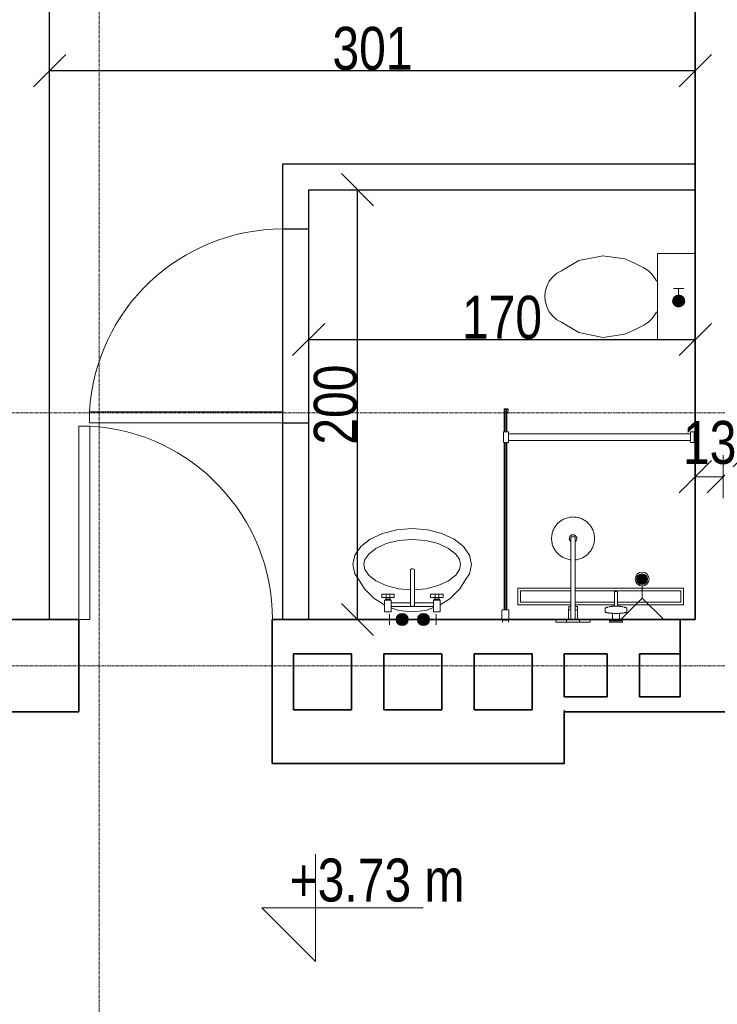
# Model space of a CAD drawing. Header units: millimetres. Extents: x -57350 to 14871, y -25411 to 16830.
# Tile 40 of 66: x -24779 to -21531, y -5145 to -563. Entities that reach past the tile are written whole.
import ezdxf
from ezdxf.lldxf.tags import DXFTag

# ---------------------------------------------------------------- set-up
doc = ezdxf.new("R2010")
doc.units = ezdxf.units.MM
doc.linetypes.add('Linia siatki', pattern=[22.225, 12.7, -3.175, 3.175, -3.175])
for name, color, linetype, lineweight in [('A-ANNO-DIMS', 7, 'Continuous', 5), ('A-ANNO-DIMS-100', 7, 'Continuous', 5), ('A-DETL-GENF', 7, 'Continuous', 5), ('A-DOOR', 7, 'Continuous', 5), ('A-WALL', 7, 'Continuous', 5), ('G-ANNO-DIMS', 7, 'Continuous', 5), ('IS_Odbiorniki', 7, 'SOLID', 18), ('P-SANR-FIXT', 7, 'Continuous', 5), ('S-GRID', 7, 'Continuous', 5)]:
    doc.layers.add(name, color=color, linetype=linetype, lineweight=lineweight)
doc.layers.add('Default', color=7, linetype='Continuous')
doc.layers.add('IS_Ciepła_woda', color=1, linetype='DASHDOT', lineweight=30, true_color=0xff0000)
doc.styles.add('Arial_2', font='arial.ttf', dxfattribs={"width": 0.8, "height": 200})
tags = doc.linetypes.add('DASHDOT', pattern=[20, 10, -5, 0, -5]).pattern_tags.tags
tags[10:11] = [DXFTag(74, 4), DXFTag(75, 0), DXFTag(340, '0'), DXFTag(46, 0.0), DXFTag(50, 0.0), DXFTag(44, 0.0), DXFTag(45, 0.0)]
tags[8:9] = [DXFTag(74, 4), DXFTag(75, 0), DXFTag(340, '0'), DXFTag(46, 0.0), DXFTag(50, 0.0), DXFTag(44, 0.0), DXFTag(45, 0.0)]
tags[6:7] = [DXFTag(74, 4), DXFTag(75, 0), DXFTag(340, '0'), DXFTag(46, 0.0), DXFTag(50, 0.0), DXFTag(44, 0.0), DXFTag(45, 0.0)]
tags[4:5] = [DXFTag(74, 4), DXFTag(75, 0), DXFTag(340, '0'), DXFTag(46, 0.0), DXFTag(50, 0.0), DXFTag(44, 0.0), DXFTag(45, 0.0)]
tags = doc.linetypes.add('SOLID', pattern=[10, 10, 0]).pattern_tags.tags
tags[6:7] = [DXFTag(74, 4), DXFTag(75, 0), DXFTag(340, '0'), DXFTag(46, 0.0), DXFTag(50, 0.0), DXFTag(44, 0.0), DXFTag(45, 0.0)]
tags[4:5] = [DXFTag(74, 4), DXFTag(75, 0), DXFTag(340, '0'), DXFTag(46, 0.0), DXFTag(50, 0.0), DXFTag(44, 0.0), DXFTag(45, 0.0)]
doc.dimstyles.new('REVIT_standard', dxfattribs={"dimscale": 304.8, "dimtxt": 204.05188, "dimasz": 0.492126, "dimexe": 0.328084, "dimexo": 0.0625, "dimgap": 0, "dimtad": 1, "dimdec": 0, "dimlfac": 0.1, "dimzin": 0, "dimdsep": 46, "dimtxsty": 'Arial_2', "dimblk1": 'OBLIQUE', "dimblk2": 'OBLIQUE', "dimsah": 1, "dimcen": 0.09, "dimazin": 0, "dimtfac": 1, "dimtdec": 4, "dimtix": 1, "dimtmove": 0, "dimatfit": 3, "dimfxl": 0.328084, "dimfxlon": 1, "dimtvp": 1, "dimtolj": 1, "dimtzin": 0, "dimarcsym": 2})

# ---------------------------------------------------------------- blocks, each defined once
blk = doc.blocks.new('DIMBLOCK103-RZUT PIĘTRA I')
at = {"layer": 'A-ANNO-DIMS-100', "color": 250, "true_color": 0x303030, "transparency": 16777216}
for p, q in [((-21633.4, -2689.7), (-21633.4, -2589.7)), ((-21503.4, -2689.7), (-21503.4, -2589.7)), ((-21633.4, -2689.7), (-21558.4, -2614.7)), ((-21503.4, -2689.7), (-21428.4, -2614.7)), ((-21633.4, -2689.7), (-21708.4, -2764.7)), ((-21633.4, -2689.7), (-21503.4, -2689.7)), ((-21633.4, -2689.7), (-21633.4, -2789.7)), ((-21503.4, -2689.7), (-21578.4, -2764.7)), ((-21503.4, -2689.7), (-21503.4, -2789.7))]:
    blk.add_line(p, q, dxfattribs=at)
at = {"layer": 'A-ANNO-DIMS-100', "color": 0, "transparency": 16777216, "insert": (-21690.8, -2430.1), "char_height": 200, "width": 293.835, "attachment_point": 1, "line_spacing_factor": 0.941778, "style": 'Arial_2'}
blk.add_mtext('13', dxfattribs=at)
blk = doc.blocks.new('_Oblique')
at = {"color": 0, "linetype": 'ByBlock', "lineweight": -2}
blk.add_line((-0.5, -0.5), (0.5, 0.5), dxfattribs=at)
blk = doc.blocks.new('Rzędne punktów - Znacznik rzędnej-348474-RZUT PIĘTRA I')
at = {"layer": 'G-ANNO-DIMS'}
for p, q in [((0, 0), (0, 5)), ((-2.5, 2.5), (0, 0)), ((-2.5, 2.5), (5, 2.5))]:
    blk.add_line(p, q, dxfattribs=at)
blk = doc.blocks.new('M_Jednoskrzydłowe płytowe - 90-1440047-RZUT PIĘTRA I')
at = {"layer": 'A-DOOR', "lineweight": 18}
for p, q in [((399, -215), (399, -1115.2)), ((450, -215), (399, -215)), ((450, -215), (450, -1115.2)), ((450, -1115.2), (399, -1115.2))]:
    blk.add_line(p, q, dxfattribs=at)
at = {"layer": 'A-DOOR'}
blk.add_arc((450, -215), 901.7, 180, 266.7576, dxfattribs=at)
blk = doc.blocks.new('Sanitary_Showers_Roca_T-500-Pack-Basic-Thermostatic - T-500 Pack Basic Thermostatic-822852-Rzut Parteru')
at = {"layer": 'A-DETL-GENF'}
for p, q in [((63, 0), (-4.7, 0)), ((-4.7, 0), (-4.7, -13)), ((85.3, 0), (63, 0)), ((155.3, 0), (85.3, 0)), ((-171.4, -45.4), (-172.8, -45.9)), ((-169.8, -44.9), (-171.4, -45.4)), ((-167.8, -44.5), (-169.8, -44.9)), ((-165.6, -44), (-167.8, -44.5)), ((-163.2, -43.6), (-165.6, -44)), ((-160.5, -43.2), (-163.2, -43.6)), ((-157.6, -42.8), (-160.5, -43.2)), ((-154.4, -42.5), (-157.6, -42.8)), ((-123.6, -0.1), (-154.7, -0.1)), ((-154.7, -0.1), (-154.7, -6.1)), ((-154.7, -6.1), (-140.7, -6.1)), ((-151.1, -42.2), (-154.4, -42.5)), ((-147.7, -41.9), (-151.1, -42.2)), ((-144.1, -41.7), (-147.7, -41.9)), ((-140.7, -41.5), (-144.1, -41.7)), ((-140.7, -6.1), (-140.7, -41.5)), ((-140.7, -6.1), (-108.7, -6.1)), ((-134.3, -41.3), (-140.7, -41.5)), ((-127.9, -41.2), (-134.3, -41.3)), ((-121.5, -41.2), (-127.9, -41.2)), ((-94.7, -0.1), (-123.6, -0.1)), ((-115.1, -41.3), (-121.5, -41.2)), ((-108.7, -41.5), (-115.1, -41.3)), ((-108.7, -41.5), (-108.7, -6.1)), ((-108.7, -6.1), (-94.7, -6.1)), ((-105.4, -41.7), (-108.7, -41.5)), ((-101.8, -41.9), (-105.4, -41.7)), ((-98.3, -42.2), (-101.8, -41.9)), ((-95, -42.5), (-98.3, -42.2)), ((-91.9, -42.8), (-95, -42.5)), ((-94.7, -6.1), (-94.7, -0.1)), ((-89, -43.2), (-91.9, -42.8)), ((-86.3, -43.6), (-89, -43.2)), ((-83.8, -44), (-86.3, -43.6)), ((-81.6, -44.4), (-83.8, -44)), ((-79.7, -44.9), (-81.6, -44.4)), ((-78, -45.4), (-79.7, -44.9)), ((-76.6, -45.9), (-78, -45.4)), ((-4.7, -13), (53.8, -13)), ((45.3, -0.1), (45.3, -12.1)), ((45.3, -12.1), (105.3, -12.1)), ((53.8, -13), (54, -29.1)), ((53.8, -13), (61.3, -13)), ((54, -29.1), (54, -31.8)), ((54, -31.8), (54.3, -52.5)), ((61.3, -12.1), (61.3, -14.6)), ((61.3, -14.6), (89.3, -14.6)), ((65, -14.6), (65, -73.3)), ((89.3, -12.1), (75.3, -12.1)), ((85.6, -73.3), (85.6, -14.6)), ((89.3, -14.6), (89.3, -12.1)), ((96.8, -13), (89.3, -13)), ((96.3, -52.5), (96.5, -31.8)), ((96.5, -29.1), (96.8, -13)), ((96.5, -31.8), (96.5, -29.1)), ((96.8, -13), (155.3, -13)), ((105.3, -12.1), (105.3, -0.1)), ((155.3, -13), (155.3, 0)), ((-174.7, -47), (-175.3, -48)), ((-175.3, -48), (-175.3, -65.1)), ((-175.3, -65.1), (-174.7, -66.2)), ((-173.9, -46.4), (-174.7, -47)), ((-174.7, -66.2), (-173.9, -66.7)), ((-172.8, -45.9), (-173.9, -46.4)), ((-173.9, -66.7), (-172.8, -67.2)), ((-172.8, -67.2), (-171.4, -67.7)), ((-171.4, -67.7), (-169.8, -68.2)), ((-169.8, -68.2), (-167.8, -68.7)), ((-167.8, -68.7), (-165.5, -69.1)), ((-165.5, -69.1), (-164, -69.6)), ((-164, -69.6), (-163.1, -69.8)), ((-163.1, -69.8), (-156.8, -71.3)), ((-156.8, -71.3), (-155.8, -71.5)), ((-155.8, -71.5), (-154.8, -71.7)), ((-154.8, -71.7), (-149.8, -72.7)), ((-149.8, -72.7), (-148.9, -72.8)), ((-148.9, -72.8), (-147.9, -73)), ((-147.9, -73), (-146.8, -73.1)), ((-146.8, -73.1), (-142.4, -73.8)), ((-142.4, -73.8), (-141.6, -73.9)), ((-141.6, -73.9), (-140.6, -74)), ((-140.6, -74), (-139.6, -74.1)), ((-139.6, -74.1), (-138.6, -74.2)), ((-138.6, -74.2), (-137.6, -74.3)), ((-137.6, -74.3), (-136.5, -74.3)), ((-136.5, -74.3), (-133.6, -74.6)), ((-133.6, -74.6), (-132.8, -74.6)), ((-132.8, -74.6), (-131.7, -74.7)), ((-131.7, -74.7), (-131.7, -80.5)), ((-131.7, -74.7), (-128.9, -74.8)), ((-131.7, -80.5), (-131.7, -86)), ((-131.7, -86), (-131.7, -88.8)), ((-131.7, -88.8), (-131.7, -91.8)), ((-128.9, -74.8), (-126.1, -74.9)), ((-126.1, -74.9), (-123.3, -74.9)), ((-123.3, -74.9), (-120.5, -74.8)), ((-120.5, -74.8), (-117.7, -74.7)), ((-117.7, -74.7), (-116.7, -74.6)), ((-117.7, -109.6), (-117.7, -74.7)), ((-116.7, -74.6), (-115.8, -74.6)), ((-115.8, -74.6), (-112.9, -74.3)), ((-112.9, -74.3), (-111.8, -74.3)), ((-111.8, -74.3), (-110.8, -74.2)), ((-110.8, -74.2), (-109.8, -74.1)), ((-109.8, -74.1), (-108.8, -74)), ((-108.8, -74), (-107.9, -73.9)), ((-107.9, -73.9), (-107, -73.7)), ((-107, -73.7), (-102.6, -73.1)), ((-102.6, -73.1), (-101.5, -73)), ((-101.5, -73), (-100.5, -72.8)), ((-100.5, -72.8), (-99.6, -72.7)), ((-99.6, -72.7), (-94.7, -71.7)), ((-94.7, -71.7), (-93.6, -71.5)), ((-93.6, -71.5), (-92.6, -71.3)), ((-92.6, -71.3), (-86.4, -69.8)), ((-86.4, -69.8), (-85.4, -69.5)), ((-85.4, -69.5), (-83.9, -69.1)), ((-83.9, -69.1), (-81.6, -68.6)), ((-81.6, -68.6), (-79.6, -68.2)), ((-79.6, -68.2), (-78, -67.7)), ((-78, -67.7), (-76.6, -67.2)), ((-75.5, -46.4), (-76.6, -45.9)), ((-76.6, -67.2), (-75.5, -66.7)), ((-74.8, -46.9), (-75.5, -46.4)), ((-75.5, -66.7), (-74.8, -66.1)), ((-74.1, -48), (-74.8, -46.9)), ((-74.8, -66.1), (-74.1, -65.1)), ((-74.1, -65.1), (-74.1, -48)), ((54.3, -52.5), (54.7, -73.3)), ((54.4, -57.9), (65, -57.9)), ((54.7, -73.3), (65, -73.3)), ((60.3, -57.9), (59.5, -57.9)), ((60.3, -73.2), (59.5, -73.3)), ((61.1, -57.8), (60.3, -57.9)), ((61.1, -73.1), (60.3, -73.2)), ((61.9, -57.6), (61.1, -57.8)), ((61.9, -73), (61.1, -73.1)), ((62.6, -57.4), (61.9, -57.6)), ((62.6, -72.8), (61.9, -73)), ((63.4, -57.2), (62.6, -57.4)), ((63.4, -72.6), (62.6, -72.8)), ((64.2, -57), (63.4, -57.2)), ((64.2, -72.3), (63.4, -72.6)), ((65, -56.7), (64.2, -57)), ((65, -72.1), (64.2, -72.3)), ((65, -73.3), (64.8, -290.3)), ((86.4, -56.9), (85.6, -56.7)), ((85.6, -57.9), (96.2, -57.9)), ((86.4, -72.3), (85.6, -72)), ((85.6, -290.3), (85.6, -73.3)), ((85.6, -73.3), (95.8, -73.3)), ((87.2, -57.2), (86.4, -56.9)), ((87.2, -72.5), (86.4, -72.3)), ((88, -57.4), (87.2, -57.2)), ((88, -72.7), (87.2, -72.5)), ((88.8, -57.6), (88, -57.4)), ((88.8, -72.9), (88, -72.7)), ((89.6, -57.8), (88.8, -57.6)), ((89.6, -73.1), (88.8, -72.9)), ((90.4, -57.9), (89.6, -57.8)), ((90.4, -73.2), (89.6, -73.1)), ((91.3, -57.9), (90.4, -57.9)), ((91.3, -73.3), (90.4, -73.2)), ((95.8, -73.3), (96.3, -52.5)), ((-131.7, -91.8), (-131.7, -96.5)), ((-131.7, -96.5), (-131.7, -101.5)), ((-131.7, -101.5), (-131.7, -116.3)), ((-131.7, -116.3), (-131.7, -138.6)), ((-117.7, -121.5), (-117.7, -109.6)), ((-117.7, -130.3), (-117.7, -121.5)), ((-117.7, -136.7), (-117.7, -130.3)), ((-117.7, -138.6), (-117.7, -136.7)), ((-131.7, -138.6), (-131.5, -139.9)), ((-131.5, -139.9), (-131.1, -141.1)), ((-131.1, -141.1), (-130.4, -142.3)), ((-130.4, -142.3), (-129.5, -143.4)), ((-129.5, -143.4), (-127.2, -144.9)), ((-127.2, -144.9), (-126, -145.3)), ((-126, -145.3), (-124.7, -145.5)), ((-124.7, -145.5), (-123.4, -145.3)), ((-123.4, -145.3), (-122.1, -144.9)), ((-122.1, -144.9), (-119.9, -143.3)), ((-119.9, -143.3), (-119, -142.3)), ((-119, -142.3), (-118.3, -141.1)), ((-118.3, -141.1), (-117.8, -139.9)), ((-117.8, -139.9), (-117.7, -138.6)), ((3.1, -320.6), (0, -324)), ((6.4, -317.2), (3.1, -320.6)), ((10, -314.1), (6.4, -317.2)), ((13.7, -311), (10, -314.1)), ((17.6, -308.1), (13.7, -311)), ((21.7, -305.3), (17.6, -308.1)), ((26, -302.8), (21.7, -305.3)), ((30.4, -300.4), (26, -302.8)), ((35, -298.2), (30.4, -300.4)), ((39.7, -296.3), (35, -298.2)), ((44.6, -294.6), (39.7, -296.3)), ((49.5, -293.1), (44.6, -294.6)), ((54.6, -291.9), (49.5, -293.1)), ((59.6, -291), (54.6, -291.9)), ((64.8, -290.3), (59.6, -291)), ((65, -290.3), (65, -385.5)), ((90.3, -290.9), (85.6, -290.3)), ((85.6, -385.5), (85.6, -290.3)), ((95.3, -291.8), (90.3, -290.9)), ((100.2, -292.9), (95.3, -291.8)), ((104.9, -294.3), (100.2, -292.9)), ((109.5, -295.8), (104.9, -294.3)), ((114, -297.6), (109.5, -295.8)), ((118.4, -299.5), (114, -297.6)), ((122.5, -301.6), (118.4, -299.5)), ((126.6, -303.9), (122.5, -301.6)), ((130.4, -306.3), (126.6, -303.9)), ((134.1, -308.9), (130.4, -306.3)), ((137.6, -311.6), (134.1, -308.9)), ((141.1, -314.5), (137.6, -311.6)), ((144.5, -317.6), (141.1, -314.5)), ((147.8, -320.9), (144.5, -317.6)), ((-21.6, -364.9), (-22.7, -369.8)), ((-20.2, -360.1), (-21.6, -364.9)), ((-18.7, -355.5), (-20.2, -360.1)), ((-16.9, -351), (-18.7, -355.5)), ((-15, -346.7), (-16.9, -351)), ((-12.8, -342.5), (-15, -346.7)), ((-10.6, -338.5), (-12.8, -342.5)), ((-8.2, -334.6), (-10.6, -338.5)), ((-5.6, -331), (-8.2, -334.6)), ((-2.9, -327.4), (-5.6, -331)), ((0, -324), (-2.9, -327.4)), ((151, -324.4), (147.8, -320.9)), ((154.1, -328.2), (151, -324.4)), ((157, -332.1), (154.1, -328.2)), ((159.7, -336.2), (157, -332.1)), ((162.3, -340.5), (159.7, -336.2)), ((164.7, -344.9), (162.3, -340.5)), ((166.8, -349.5), (164.7, -344.9)), ((168.8, -354.2), (166.8, -349.5)), ((170.5, -359.1), (168.8, -354.2)), ((171.9, -364), (170.5, -359.1)), ((173.1, -369), (171.9, -364)), ((-24.6, -384.8), (-24.7, -390)), ((-24.7, -390), (-24.6, -395.1)), ((-24.2, -379.7), (-24.6, -384.8)), ((-24.6, -395.1), (-24.2, -400.3)), ((-23.6, -374.7), (-24.2, -379.7)), ((-24.2, -400.3), (-23.5, -405.4)), ((-22.7, -369.8), (-23.6, -374.7)), ((-23.5, -405.4), (-22.5, -410.5)), ((-22.5, -410.5), (-21.3, -415.5)), ((58.2, -386.3), (57.8, -388.8)), ((57.8, -388.8), (57.9, -391.4)), ((57.9, -391.4), (58.3, -393.9)), ((58.9, -383.8), (58.2, -386.3)), ((58.3, -393.9), (59.1, -396.4)), ((59.9, -381.4), (58.9, -383.8)), ((59.1, -396.4), (60.3, -398.7)), ((61.3, -379.3), (59.9, -381.4)), ((60.3, -398.7), (61.7, -400.8)), ((63, -377.3), (61.3, -379.3)), ((61.7, -400.8), (63.5, -402.7)), ((65, -375.6), (63, -377.3)), ((63.5, -402.7), (65.5, -404.3)), ((65, -385.5), (65.3, -392.3)), ((65.3, -392.3), (69, -397.9)), ((65.5, -404.3), (67.8, -405.6)), ((67.8, -405.6), (70.2, -406.5)), ((69, -397.9), (75.3, -400.1)), ((70.2, -406.5), (72.7, -407.1)), ((72.7, -407.1), (75.3, -407.3)), ((75.3, -400.1), (81.6, -397.9)), ((75.3, -407.3), (77.9, -407.1)), ((77.9, -407.1), (80.4, -406.5)), ((80.4, -406.5), (82.8, -405.6)), ((81.6, -397.9), (85.3, -392.3)), ((82.8, -405.6), (85, -404.3)), ((85, -404.3), (87.1, -402.7)), ((85.3, -392.3), (85.6, -385.5)), ((87.6, -377.3), (85.6, -375.6)), ((87.1, -402.7), (88.8, -400.8)), ((89.3, -379.3), (87.6, -377.3)), ((88.8, -400.8), (90.3, -398.7)), ((90.7, -381.4), (89.3, -379.3)), ((90.3, -398.7), (91.5, -396.4)), ((91.7, -383.8), (90.7, -381.4)), ((91.5, -396.4), (92.3, -393.9)), ((92.4, -386.3), (91.7, -383.8)), ((92.3, -393.9), (92.7, -391.4)), ((92.8, -388.8), (92.4, -386.3)), ((92.7, -391.4), (92.8, -388.8)), ((172.1, -414.6), (173.3, -409.8)), ((174.1, -374.1), (173.1, -369)), ((173.3, -409.8), (174.2, -404.8)), ((174.7, -379.3), (174.1, -374.1)), ((174.2, -404.8), (174.8, -399.8)), ((175.1, -384.4), (174.7, -379.3)), ((174.8, -399.8), (175.2, -394.7)), ((175.3, -389.6), (175.1, -384.4)), ((175.2, -394.7), (175.3, -389.6)), ((-21.3, -415.5), (-19.9, -420.5)), ((-19.9, -420.5), (-18.2, -425.3)), ((-18.2, -425.3), (-16.2, -430)), ((-16.2, -430), (-14.1, -434.6)), ((-14.1, -434.6), (-11.7, -439.1)), ((-11.7, -439.1), (-9.1, -443.3)), ((-9.1, -443.3), (-6.4, -447.5)), ((-6.4, -447.5), (-3.5, -451.4)), ((-3.5, -451.4), (-0.4, -455.1)), ((-0.4, -455.1), (2.8, -458.6)), ((147.5, -459), (150.6, -455.6)), ((150.6, -455.6), (153.5, -452.1)), ((153.5, -452.1), (156.2, -448.5)), ((156.2, -448.5), (158.7, -444.9)), ((158.7, -444.9), (161.1, -441)), ((161.1, -441), (163.4, -437)), ((163.4, -437), (165.5, -432.8)), ((165.5, -432.8), (167.5, -428.5)), ((167.5, -428.5), (169.2, -424)), ((169.2, -424), (170.8, -419.4)), ((170.8, -419.4), (172.1, -414.6)), ((2.8, -458.6), (6.1, -461.9)), ((6.1, -461.9), (9.5, -465.1)), ((9.5, -465.1), (13, -468)), ((13, -468), (16.5, -470.7)), ((16.5, -470.7), (20.2, -473.2)), ((20.2, -473.2), (24, -475.6)), ((24, -475.6), (28, -477.9)), ((28, -477.9), (32.2, -480)), ((32.2, -480), (36.6, -482)), ((36.6, -482), (41, -483.7)), ((41, -483.7), (45.7, -485.3)), ((45.7, -485.3), (50.4, -486.6)), ((50.4, -486.6), (55.3, -487.7)), ((55.3, -487.7), (60.2, -488.6)), ((60.2, -488.6), (65.3, -489.3)), ((65.3, -489.3), (70.4, -489.6)), ((70.4, -489.6), (75.5, -489.8)), ((75.5, -489.8), (80.6, -489.6)), ((80.6, -489.6), (85.8, -489.2)), ((85.8, -489.2), (90.9, -488.5)), ((90.9, -488.5), (96, -487.6)), ((96, -487.6), (101.1, -486.4)), ((101.1, -486.4), (106, -484.9)), ((106, -484.9), (110.8, -483.2)), ((110.8, -483.2), (115.6, -481.3)), ((115.6, -481.3), (120.2, -479.1)), ((120.2, -479.1), (124.6, -476.8)), ((124.6, -476.8), (128.9, -474.2)), ((128.9, -474.2), (133, -471.4)), ((133, -471.4), (136.9, -468.5)), ((136.9, -468.5), (140.6, -465.5)), ((140.6, -465.5), (144.1, -462.3)), ((144.1, -462.3), (147.5, -459))]:
    blk.add_line(p, q, dxfattribs=at)
blk = doc.blocks.new('Plumbing_Drainage_Roca_IN-WALL-950-IN-DRAIN-CHANNEL-Installatio - IN-WALL 950 IN-DRAIN CHANNEL - Installation drainage kit-V29-Rzut Parteru')
at = {"layer": 'A-DETL-GENF'}
for p, q in [((-385.7, 39.3), (-385.7, -38.1)), ((-78, 39.3), (-385.7, 39.3)), ((-78, 39.3), (-385.7, 39.3)), ((-385.7, 39.3), (-385.7, -38.1)), ((-78, 27.3), (-373.4, 27.3)), ((-373.4, 27.3), (-373.4, -26)), ((118.7, 39.3), (-63.9, 39.3)), ((118.7, 39.3), (-63.9, 39.3)), ((118.7, 27.3), (-63.9, 27.3)), ((385.8, 39.3), (139.3, 39.3)), ((385.8, 39.3), (139.3, 39.3)), ((373.6, 27.3), (139.3, 27.3)), ((373.6, -26), (373.6, 27.3)), ((385.8, -38.1), (385.8, 39.3)), ((385.8, -38.1), (385.8, 39.3)), ((-385.7, -38.1), (118.6, -38.1)), ((-385.7, -38.1), (118.6, -38.1)), ((-373.4, -26), (118.7, -26)), ((139.3, -26), (373.6, -26)), ((139.3, -38.1), (385.8, -38.1)), ((139.3, -38.1), (385.8, -38.1))]:
    blk.add_line(p, q, dxfattribs=at)
blk = doc.blocks.new('Sanitary_Shower-screens_Shower-wall-Square_100_GB51SRWL10 _1_ - 1000 mm_ Chromed Profiles-830542-Rzut Parteru')
at = {"layer": 'P-SANR-FIXT', "color": 13, "true_color": 0xcb6b69}
for p, q in [((11, 898), (1, 898)), ((11, 899), (11, 898)), ((11, 898), (11, 870)), ((56.5, 900), (12, 900)), ((58, 869.5), (58, 898.5)), ((837, 890.5), (58, 890.5)), ((58, 890.5), (58, 877.5)), ((837, 887), (58, 887)), ((58, 887), (58, 881)), ((58, 881), (837, 881)), ((58, 877.5), (837, 877.5)), ((887, 893), (837, 893)), ((837, 893), (837, 870)), ((887, 870), (887, 893)), ((993.5, 890.5), (887, 890.5)), ((991.5, 887), (887, 887)), ((887, 881), (991.5, 881)), ((887, 877.5), (981.3, 877.5)), ((977.8, 872.6), (991.1, 871.2)), ((981.1, 876.9), (978.3, 877.2)), ((980, 888.6), (979.9, 887.1)), ((979.9, 887.1), (991.8, 888.3)), ((991.8, 879.7), (979.9, 880.9)), ((979.9, 880.9), (979.9, 879.8)), ((979.9, 879.8), (981.8, 879.6)), ((991.4, 889.5), (980, 888.6)), ((981.8, 879.6), (981.1, 876.9)), ((988.9, 876), (989.6, 878.9)), ((991.5, 875.7), (988.9, 876)), ((989.3, 877.5), (993.5, 877.5)), ((989.6, 878.9), (991.3, 878.6)), ((991.5, 881), (991.5, 887)), ((991.8, 888.3), (991.8, 879.7)), ((993, 880.1), (993, 888)), ((993.5, 877.5), (993.5, 890.5)), ((1, 870), (11, 870)), ((11, 870), (11, 869)), ((12, 868), (56.5, 868)), ((837, 870), (887, 870)), ((846.5, 870), (846.5, 23)), ((877.5, 23), (877.5, 870)), ((846.5, 23), (837, 23)), ((837, 23), (837, 0)), ((837, 0), (887, 0)), ((838, 6), (888, 6)), ((846.5, 23), (877.5, 23)), ((887, 23), (877.5, 23)), ((887, 0), (887, 23))]:
    blk.add_line(p, q, dxfattribs=at)
for centre, radius, start, end in [((12, 899), 1, 90, 180), ((56.5, 898.5), 1.5, 0, 90), ((978, 874.9), 2.29, 83.0727, 263.758), ((991.3, 873.5), 2.28, 263.758, 84.1208), ((991.5, 880.1), 1.52, 261.8239, 359.9691), ((991.5, 888), 1.51, 2.4505, 94.355), ((12, 869), 1, 180, 270), ((56.5, 869.5), 1.5, 270, 360)]:
    blk.add_arc(centre, radius, start, end, dxfattribs=at)
blk = doc.blocks.new('A$C4DF32C06')
at = {"layer": 'IS_Odbiorniki', "ltscale": 10}
h = blk.add_hatch(color=256, dxfattribs=at)
h.dxf.hatch_style = 1
edge = h.paths.add_edge_path()
edge.add_arc((28.2, 28.2), 28.2, 0, 360)
for points in [[(56.5, 28.2), (86.6, 28.2), (86.6, 52.7)], [(56.5, 28.2), (86.6, 28.2), (86.6, 3.8)]]:
    blk.add_lwpolyline(points, dxfattribs=at)
blk.add_circle((28.2, 28.2), 28.2, dxfattribs=at)
blk = doc.blocks.new('M_Jednoskrzydłowe płytowe - 90-1500678-RZUT PIĘTRA I')
at = {"layer": 'A-DOOR', "lineweight": 18}
for p, q in [((399, 150), (399, 1050.2)), ((450, 1050.2), (399, 1050.2)), ((450, 150), (450, 1050.2)), ((450, 150), (399, 150))]:
    blk.add_line(p, q, dxfattribs=at)
at = {"layer": 'A-DOOR'}
blk.add_arc((450, 150), 901.7, 93.2424, 180, dxfattribs=at)
blk = doc.blocks.new('*D421')
at = {"layer": 'A-ANNO-DIMS', "color": 0, "lineweight": -2, "transparency": 16777216}
for p, q in [((-23433.4, -3335.4), (-23433.4, -1951.3)), ((-21633.4, -3335.4), (-21633.4, -1951.3)), ((-23433.4, -2051.3), (-21633.4, -2051.3))]:
    blk.add_line(p, q, dxfattribs=at)
at = {"layer": 'Defpoints', "color": 0, "transparency": 16777216}
for p in [(-21633.4, -2051.3), (-23433.4, -3354.4), (-21633.4, -3354.4)]:
    blk.add_point(p, dxfattribs=at)
at = {"layer": 'A-ANNO-DIMS', "color": 0, "lineweight": -2, "transparency": 16777216, "xscale": 150, "yscale": 150, "zscale": 150, "rotation": 180}
blk.add_blockref('_Oblique', (-23433.4, -2051.3), dxfattribs=at)
at = {"layer": 'A-ANNO-DIMS', "color": 0, "lineweight": -2, "transparency": 16777216, "xscale": 150, "yscale": 150, "zscale": 150}
blk.add_blockref('_Oblique', (-21633.4, -2051.3), dxfattribs=at)
at = {"layer": 'A-ANNO-DIMS', "color": 0, "transparency": 16777216, "insert": (-22533.4, -1949.2), "char_height": 200, "attachment_point": 5, "style": 'Arial_2'}
blk.add_mtext('\\A1;170', dxfattribs=at)
blk = doc.blocks.new('*D422')
at = {"layer": 'A-ANNO-DIMS', "color": 0, "lineweight": -2, "transparency": 16777216}
for p, q in [((-23414.4, -1354.4), (-23106.2, -1354.4)), ((-23206.2, -3354.4), (-23206.2, -1354.4)), ((-23414.4, -3354.4), (-23106.2, -3354.4))]:
    blk.add_line(p, q, dxfattribs=at)
at = {"layer": 'Defpoints', "color": 0, "transparency": 16777216}
for p in [(-23433.4, -1354.4), (-23206.2, -1354.4), (-23433.4, -3354.4)]:
    blk.add_point(p, dxfattribs=at)
at = {"layer": 'A-ANNO-DIMS', "color": 0, "lineweight": -2, "transparency": 16777216, "xscale": 150, "yscale": 150, "zscale": 150}
for p, rotation in [((-23206.2, -1354.4), 90), ((-23206.2, -3354.4), 270)]:
    blk.add_blockref('_Oblique', p, dxfattribs=dict(at, rotation=rotation))
at = {"layer": 'A-ANNO-DIMS', "color": 0, "transparency": 16777216, "insert": (-23308.3, -2354.4), "char_height": 200, "attachment_point": 5, "rotation": 90, "style": 'Arial_2'}
blk.add_mtext('\\A1;200', dxfattribs=at)
blk = doc.blocks.new('*D423')
at = {"layer": 'A-ANNO-DIMS', "color": 0, "lineweight": -2, "transparency": 16777216}
for p, q in [((-24639.4, -3335.4), (-24639.4, -699.8)), ((-21633.4, -3335.4), (-21633.4, -699.8)), ((-24639.4, -799.8), (-21633.4, -799.8))]:
    blk.add_line(p, q, dxfattribs=at)
at = {"layer": 'Defpoints', "color": 0, "transparency": 16777216}
for p in [(-21633.4, -799.8), (-24639.4, -3354.4), (-21633.4, -3354.4)]:
    blk.add_point(p, dxfattribs=at)
at = {"layer": 'A-ANNO-DIMS', "color": 0, "lineweight": -2, "transparency": 16777216, "xscale": 150, "yscale": 150, "zscale": 150, "rotation": 180}
blk.add_blockref('_Oblique', (-24639.4, -799.8), dxfattribs=at)
at = {"layer": 'A-ANNO-DIMS', "color": 0, "lineweight": -2, "transparency": 16777216, "xscale": 150, "yscale": 150, "zscale": 150}
blk.add_blockref('_Oblique', (-21633.4, -799.8), dxfattribs=at)
at = {"layer": 'A-ANNO-DIMS', "color": 0, "transparency": 16777216, "insert": (-23136.4, -697.6), "char_height": 200, "attachment_point": 5, "style": 'Arial_2'}
blk.add_mtext('\\A1;301', dxfattribs=at)

msp = doc.modelspace()

# ---------------------------------------------------------------- hatches: boundary and pattern name
at = {"true_color": 0xed1f24}
h = msp.add_hatch(color=240, dxfattribs=at)
h.dxf.hatch_style = 1
edge = h.paths.add_edge_path()
edge.add_arc((-21711.08313, -1872.1335), 24.46739, 0, 360)
h = msp.add_hatch(color=240, dxfattribs=at)
h.dxf.hatch_style = 1
edge = h.paths.add_edge_path()
edge.add_arc((-21881.72477, -3166.8477), 24.46739, 0, 360)
h = msp.add_hatch(color=240, dxfattribs=at)
h.dxf.hatch_style = 1
edge = h.paths.add_edge_path()
edge.add_arc((-22998.15331, -3355.1091), 24.46739, 0, 360)
h = msp.add_hatch(color=240, dxfattribs=at)
h.dxf.hatch_style = 1
edge = h.paths.add_edge_path()
edge.add_arc((-22898.49594, -3355.67976), 24.46739, 0, 360)

# ---------------------------------------------------------------- linework, layer by layer
for p, q in [((-24639.41602, -3354.40745), (-24639.41602, 2095.59255)), ((-23553.41602, -1234.40745), (-21633.41602, -1234.40745)), ((-23553.41602, -3354.40745), (-23553.41602, -1234.40745)), ((-23433.41602, -3354.40745), (-23433.41602, -1354.40745)), ((-23433.41602, -1354.40745), (-21633.41602, -1354.40745)), ((-23553.46563, -1536.70978), (-23433.41602, -1536.70978)), ((-23553.46563, -2438.40123), (-23433.41602, -2438.40123)), ((-26632.59208, -3354.40745), (-24632.59209, -3354.36085)), ((-21633.41602, -3354.40745), (-23433.41602, -3354.40745))]:
    msp.add_line(p, q)
at = {"color": 240, "true_color": 0xed1f24}
for centre in [(-21711.08313, -1872.1335), (-21881.72477, -3166.8477), (-22998.15331, -3355.1091), (-22898.49594, -3355.67976)]:
    msp.add_circle(centre, 24.46739, dxfattribs=at)
at = {"layer": 'A-WALL', "lineweight": 35}
for p, q in [((-21633.41602, 2095.59255), (-21633.41602, -3354.40745)), ((-24753.41602, -3354.40745), (-26413.41602, -3354.40745)), ((-24503.46563, -3354.40745), (-24753.41602, -3354.40745)), ((-24503.41602, -3784.40745), (-24503.41602, -3354.45706)), ((-21633.41602, -3354.40745), (-23603.41602, -3354.40745)), ((-23603.41602, -3354.40745), (-23603.41602, -3784.40745)), ((-21703.41602, -3354.40745), (-21703.41602, -3714.40745)), ((-23503.41602, -3514.40745), (-23233.41602, -3514.40745)), ((-23503.41602, -3774.40745), (-23503.41602, -3514.40745)), ((-23233.41602, -3514.40745), (-23233.41602, -3774.40745)), ((-23083.41602, -3514.40745), (-22813.41602, -3514.40745)), ((-23083.41602, -3774.40745), (-23083.41602, -3514.40745)), ((-22813.41602, -3514.40745), (-22813.41602, -3774.40745)), ((-22663.41602, -3514.40745), (-22393.41602, -3514.40745)), ((-22663.41602, -3774.40745), (-22663.41602, -3514.40745)), ((-22393.41602, -3514.40745), (-22393.41602, -3774.40745)), ((-22243.41602, -3514.40745), (-22043.41602, -3514.40745)), ((-22243.41602, -3714.40745), (-22243.41602, -3514.40745)), ((-22043.41602, -3514.40745), (-22043.41602, -3714.40745)), ((-21893.41602, -3514.40745), (-21703.41602, -3514.40745)), ((-21893.41602, -3714.40745), (-21893.41602, -3514.40745)), ((-22043.41602, -3714.40745), (-22243.41602, -3714.40745)), ((-21703.41602, -3714.40745), (-21893.41602, -3714.40745)), ((-26413.41602, -3784.40745), (-24503.41602, -3784.40745)), ((-23603.41602, -3784.40745), (-23603.41602, -4024.40745)), ((-23233.41602, -3774.40745), (-23503.41602, -3774.40745)), ((-22813.41602, -3774.40745), (-23083.41602, -3774.40745)), ((-22393.41602, -3774.40745), (-22663.41602, -3774.40745)), ((-22243.41602, -4024.40745), (-22243.41602, -3784.40745)), ((-22243.41602, -3784.40745), (-20698.41602, -3784.40745)), ((-23603.41602, -4024.40745), (-22243.41602, -4024.40745))]:
    msp.add_line(p, q, dxfattribs=at)
at = {"layer": 'A-WALL'}
msp.add_line((-22243.41602, -3784.40745), (-22243.41602, -3774.40745), dxfattribs=at)
at = {"layer": 'Default', "color": 7, "lineweight": 15, "ltscale": 35, "transparency": 33554687}
for p, q in [((-22255.78792, -1731.28406), (-22175.04866, -1684.28451)), ((-22175.04866, -1684.28451), (-22064.45778, -1661.28494)), ((-22064.45778, -1661.28494), (-21960.92413, -1676.28451)), ((-21917.02589, -1696.2828), (-21960.92413, -1676.28451)), ((-21633.41602, -1651.2841), (-21809.42103, -1651.2841)), ((-21809.42103, -1651.2841), (-21809.42103, -1778.28192)), ((-22255.78792, -1731.28406), (-22277.76332, -1743.04836)), ((-21873.14461, -1717.28491), (-21917.02589, -1696.2828)), ((-21851.96785, -1731.28406), (-21873.14461, -1717.28491)), ((-21833.51258, -1749.2849), (-21851.96785, -1731.28406)), ((-22313.19866, -1780.44046), (-22325.16474, -1804.48962)), ((-22297.18001, -1759.66895), (-22313.19866, -1780.44046)), ((-22277.76332, -1743.04836), (-22297.18001, -1759.66895)), ((-21814.48758, -1778.28192), (-21833.51258, -1749.2849)), ((-21809.42103, -1778.28192), (-21814.48758, -1778.28192)), ((-21809.42103, -1778.28192), (-21809.42103, -1924.28439)), ((-22332.54413, -1830.81093), (-22334.39237, -1851.284)), ((-22325.16474, -1804.48962), (-22332.54413, -1830.81093)), ((-22334.39237, -1851.284), (-22335.03332, -1851.284)), ((-22332.54413, -1871.76047), (-22334.39237, -1851.284)), ((-22325.16474, -1898.07669), (-22332.54413, -1871.76047)), ((-22313.19866, -1922.12755), (-22325.16474, -1898.07669)), ((-22297.18001, -1942.89905), (-22313.19866, -1922.12755)), ((-21814.48758, -1924.28439), (-21833.51258, -1953.28311)), ((-21809.42103, -1924.28439), (-21814.48758, -1924.28439)), ((-21809.42103, -1924.28439), (-21809.42103, -2051.28391)), ((-22297.18001, -1942.89905), (-22277.76332, -1959.51964)), ((-22277.76332, -1959.51964), (-22255.78792, -1971.28395)), ((-21833.51258, -1953.28311), (-21851.96785, -1971.28395)), ((-22255.78792, -1971.28395), (-22175.04866, -2018.2835)), ((-21917.02589, -2006.2852), (-21960.92413, -2026.28349)), ((-21873.14461, -1985.28309), (-21917.02589, -2006.2852)), ((-21851.96785, -1971.28395), (-21873.14461, -1985.28309)), ((-22175.04866, -2018.2835), (-22064.45778, -2041.28306)), ((-21960.92413, -2026.28349), (-22064.45778, -2041.28306)), ((-21809.42103, -2051.28391), (-21633.41602, -2051.28391)), ((-23022.92566, -2937.05462), (-22951.39369, -2931.33016)), ((-22951.39369, -2931.33016), (-22879.86172, -2937.05462)), ((-23146.81878, -2980.42043), (-23089.58099, -2953.78543)), ((-23089.58099, -2953.78543), (-23022.92566, -2937.05462)), ((-22879.86172, -2937.05462), (-22813.20639, -2953.78543)), ((-22813.20639, -2953.78543), (-22755.96521, -2980.42043)), ((-23218.35075, -3055.55901), (-23190.74245, -3015.1453)), ((-23190.74245, -3015.1453), (-23146.81878, -2980.42043)), ((-23153.75392, -3049.63786), (-23120.41438, -3023.28773)), ((-23120.41438, -3023.28773), (-23072.79084, -3001.13428)), ((-23072.79084, -3001.13428), (-23014.78662, -2986.55523)), ((-23014.78662, -2986.55523), (-22951.39369, -2981.50563)), ((-22951.39369, -2981.50563), (-22887.99737, -2986.55523)), ((-22887.99737, -2986.55523), (-22829.99316, -3001.13428)), ((-22829.99316, -3001.13428), (-22782.373, -3023.28773)), ((-22782.373, -3023.28773), (-22749.03347, -3049.63786)), ((-22755.96521, -2980.42043), (-22712.04493, -3015.1453)), ((-22712.04493, -3015.1453), (-22684.43663, -3055.55901)), ((-23227.76829, -3098.94178), (-23218.35075, -3055.55901)), ((-23171.55806, -3075.70313), (-23153.75392, -3049.63786)), ((-22749.03347, -3049.63786), (-22731.22593, -3075.70313)), ((-22684.43663, -3055.55901), (-22675.01909, -3098.94178)), ((-23218.35075, -3142.32455), (-23227.76829, -3098.94178)), ((-23176.60427, -3098.94178), (-23171.55806, -3075.70313)), ((-23171.55806, -3122.18043), (-23176.60427, -3098.94178)), ((-22731.22593, -3075.70313), (-22726.18312, -3098.94178)), ((-22726.18312, -3098.94178), (-22731.22593, -3122.18043)), ((-22675.01909, -3098.94178), (-22684.43663, -3142.32455)), ((-23201.58094, -3166.87901), (-23218.35075, -3142.32455)), ((-23153.75392, -3148.2457), (-23171.55806, -3122.18043)), ((-23120.41438, -3174.59583), (-23153.75392, -3148.2457)), ((-22954.35766, -3118.10921), (-22959.71925, -3122.42969)), ((-22954.35766, -3118.10921), (-22959.71925, -3122.42969)), ((-22959.71925, -3122.42969), (-22959.71925, -3277.32915)), ((-22950.56961, -3118.10921), (-22954.35766, -3118.10921)), ((-22946.77818, -3118.10921), (-22950.56961, -3118.10921)), ((-22946.77818, -3118.10921), (-22941.41659, -3122.42969)), ((-22941.41659, -3122.42969), (-22941.41659, -3143.85401)), ((-22941.41659, -3143.85401), (-22941.41659, -3289.3834)), ((-22749.03347, -3148.2457), (-22782.373, -3174.59583)), ((-22731.22593, -3122.18043), (-22749.03347, -3148.2457)), ((-22684.43663, -3142.32455), (-22701.20644, -3166.87901)), ((-23201.58094, -3166.87901), (-23172.88066, -3212.39658)), ((-23072.79084, -3196.76793), (-23120.41438, -3174.59583)), ((-23014.78662, -3211.33003), (-23072.79084, -3196.76793)), ((-22829.99316, -3196.76793), (-22888.05163, -3211.34698)), ((-22782.373, -3174.59583), (-22829.99316, -3196.76793)), ((-22729.90673, -3212.39658), (-22701.20644, -3166.87901)), ((-23172.88066, -3212.39658), (-23127.98708, -3257.16638)), ((-23093.11469, -3236.52374), (-23093.11469, -3251.45888)), ((-23072.92988, -3236.52374), (-23093.11469, -3236.52374)), ((-23093.11469, -3251.45888), (-23072.92988, -3251.45888)), ((-23072.92988, -3236.52374), (-23072.92988, -3251.45888)), ((-23055.90572, -3236.52374), (-23072.92988, -3236.52374)), ((-23072.92988, -3251.45888), (-23055.90572, -3251.45888)), ((-23072.92988, -3259.46057), (-23072.92988, -3251.45888)), ((-23055.90572, -3251.45888), (-23055.90572, -3236.52374)), ((-23035.33091, -3236.52374), (-23055.90572, -3236.52374)), ((-23055.90572, -3251.45888), (-23055.86503, -3251.45888)), ((-23055.86503, -3259.46057), (-23055.86503, -3251.45888)), ((-23055.86503, -3251.45888), (-23035.33091, -3251.45888)), ((-23035.33091, -3251.45888), (-23035.33091, -3236.52374)), ((-22959.71925, -3215.73867), (-23014.78662, -3211.33003)), ((-22888.05163, -3211.34698), (-22941.52172, -3215.73867)), ((-22865.80492, -3236.52374), (-22865.80492, -3251.45888)), ((-22844.71464, -3236.52374), (-22865.80492, -3236.52374)), ((-22865.80492, -3251.45888), (-22844.71464, -3251.45888)), ((-22844.71464, -3251.45888), (-22844.71464, -3236.52374)), ((-22828.20596, -3236.52374), (-22844.71464, -3236.52374)), ((-22844.71464, -3251.45888), (-22828.20596, -3251.45888)), ((-22844.71464, -3259.46057), (-22844.71464, -3251.45888)), ((-22808.02114, -3236.52374), (-22828.20596, -3236.52374)), ((-22828.20596, -3251.45888), (-22828.20596, -3236.52374)), ((-22828.20596, -3251.45888), (-22808.02114, -3251.45888)), ((-22828.20596, -3259.46057), (-22828.20596, -3251.45888)), ((-22808.02114, -3251.45888), (-22808.02114, -3236.52374)), ((-22774.8003, -3257.16638), (-22729.90673, -3212.39658)), ((-23127.98708, -3257.16638), (-23093.11469, -3279.03495)), ((-23093.11469, -3279.03495), (-23085.5386, -3283.78273)), ((-23085.5386, -3283.78273), (-23080.09901, -3287.19604)), ((-23076.32284, -3264.61699), (-23080.09901, -3264.61699)), ((-23080.09901, -3264.61699), (-23080.09901, -3318.84502)), ((-23076.32284, -3259.46057), (-23076.32284, -3264.61699)), ((-23076.32284, -3259.46057), (-23051.91759, -3259.46057)), ((-23051.91759, -3264.61699), (-23076.32284, -3264.61699)), ((-23051.91759, -3264.61699), (-23051.91759, -3259.46057)), ((-23048.69589, -3264.61699), (-23051.91759, -3264.61699)), ((-23048.69589, -3264.61699), (-23048.69589, -3318.84502)), ((-22959.71925, -3277.32915), (-23048.69589, -3277.32915)), ((-22950.56961, -3294.09557), (-23048.69589, -3294.09557)), ((-22959.71925, -3289.3834), (-22959.71925, -3277.32915)), ((-22954.35766, -3294.09557), (-22959.71925, -3289.3834)), ((-22954.35766, -3294.09557), (-22959.71925, -3294.09557)), ((-22946.77818, -3294.09557), (-22954.35766, -3294.09557)), ((-22852.43994, -3294.09557), (-22950.56961, -3294.09557)), ((-22941.41659, -3289.3834), (-22946.77818, -3294.09557)), ((-22941.41659, -3294.09557), (-22946.77818, -3294.09557)), ((-22852.43994, -3277.32915), (-22941.41659, -3277.32915)), ((-22888.38058, -3311.76915), (-22852.43994, -3299.21638)), ((-22848.66207, -3264.61699), (-22852.43994, -3264.61699)), ((-22852.43994, -3318.84502), (-22852.43994, -3264.61699)), ((-22848.66207, -3259.46057), (-22848.66207, -3264.61699)), ((-22844.71464, -3259.46057), (-22848.66207, -3259.46057)), ((-22824.25513, -3264.61699), (-22848.66207, -3264.61699)), ((-22844.71464, -3259.46057), (-22828.20596, -3259.46057)), ((-22824.25513, -3259.46057), (-22828.20596, -3259.46057)), ((-22824.25513, -3264.61699), (-22824.25513, -3259.46057)), ((-22821.03682, -3264.61699), (-22824.25513, -3264.61699)), ((-22821.03682, -3286.16509), (-22774.8003, -3257.16638)), ((-22821.03682, -3318.84502), (-22821.03682, -3264.61699)), ((-23080.09901, -3318.84502), (-23048.69589, -3318.84502)), ((-23048.69589, -3299.78441), (-23014.40341, -3311.76915)), ((-23014.40341, -3311.76915), (-22951.39369, -3318.84502)), ((-22951.39369, -3318.84502), (-22888.38058, -3311.76915)), ((-22852.43994, -3318.84502), (-22821.03682, -3318.84502))]:
    msp.add_line(p, q, dxfattribs=at)
at = {"layer": 'IS_Odbiorniki', "ltscale": 10}
for points in [[(-21880.49161, -3255.32488), (-21880.49161, -3195.87534)], [(-21780.49161, -3354.40745), (-21980.49161, -3354.40745), (-21880.49161, -3255.32488), (-21780.49161, -3354.40745)]]:
    msp.add_lwpolyline(points, dxfattribs=at)
msp.add_ellipse((-21880.49161, -3166.15057), major_axis=(0, 32.35057), ratio=1, dxfattribs=at)
at = {"layer": 'S-GRID', "linetype": 'Linia siatki'}
for p, q in [((-24408.41602, 10521.57226), (-24408.41602, -21375.48764)), ((-55866.74056, -2392.40745), (1287.74041, -2392.40745)), ((-55866.74056, -3569.40745), (1287.74041, -3569.40745))]:
    msp.add_line(p, q, dxfattribs=at)

# ---------------------------------------------------------------- block references
at = {"layer": 'A-DETL-GENF', "rotation": 179.9999999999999}
for name, p in [('Sanitary_Showers_Roca_T-500-Pack-Basic-Thermostatic - T-500 Pack Basic Thermostatic-822852-Rzut Parteru', (-22127.15902, -3367.04159)), ('Plumbing_Drainage_Roca_IN-WALL-950-IN-DRAIN-CHANNEL-Installatio - IN-WALL 950 IN-DRAIN CHANNEL - Installation drainage kit-V29-Rzut Parteru', (-22073.41602, -3247.04159))]:
    msp.add_blockref(name, p, dxfattribs=at)
at = {"layer": 'A-DOOR', "xscale": -1, "rotation": 90.00000000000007}
msp.add_blockref('M_Jednoskrzydłowe płytowe - 90-1500678-RZUT PIĘTRA I', (-23403.46563, -1988.40123), dxfattribs=at)
at = {"layer": 'A-DOOR', "rotation": 180}
msp.add_blockref('M_Jednoskrzydłowe płytowe - 90-1440047-RZUT PIĘTRA I', (-24053.46563, -3569.35784), dxfattribs=at)
at = {"layer": 'G-ANNO-DIMS', "xscale": 99.99999999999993, "yscale": 99.99999999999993, "zscale": 99.99999999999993}
msp.add_blockref('Rzędne punktów - Znacznik rzędnej-348474-RZUT PIĘTRA I', (-23401.07816, -4945.9626), dxfattribs=at)
at = {"layer": 'IS_Ciepła_woda', "color": 240, "true_color": 0xed1f24, "rotation": 89.99999999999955}
msp.add_blockref('A$C4DF32C06', (-21682.85469, -1900.36548), dxfattribs=at)
at = {"layer": 'IS_Ciepła_woda', "rotation": 180}
msp.add_blockref('A$C4DF32C06', (-22970.0279, -3326.17901), dxfattribs=at)
at = {"layer": 'IS_Ciepła_woda', "xscale": -1, "rotation": 180}
msp.add_blockref('A$C4DF32C06', (-22927.10633, -3326.17901), dxfattribs=at)
at = {"layer": 'P-SANR-FIXT', "color": 13, "true_color": 0xcb6b69, "rotation": 89.99999999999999}
msp.add_blockref('Sanitary_Shower-screens_Shower-wall-Square_100_GB51SRWL10 _1_ - 1000 mm_ Chromed Profiles-830542-Rzut Parteru', (-21633.41602, -3368.04159), dxfattribs=at)

# ---------------------------------------------------------------- texts
at = {"layer": 'G-ANNO-DIMS', "color": 1, "true_color": 0xff0000, "insert": (-23522.0234, -4466.89889), "char_height": 200, "width": 962.2685768, "attachment_point": 1, "line_spacing_factor": 0.941778, "style": 'Arial_2'}
msp.add_mtext('+3.73 m', dxfattribs=at)

# ---------------------------------------------------------------- dimensions: what is measured, and where the dimension line sits
at = {"layer": 'A-ANNO-DIMS', "color": 250, "true_color": 0x303030}
for base, p1, p2, override, picture, middle in [((-21633.41602, -799.77821), (-24639.41602, -3354.40745), (-21633.41602, -3354.40745), {"dimpost": '<>', "dimfxl": 5450}, '*D423', (-23136.41602, -697.5954)), ((-21503.41602, -2689.73209), (-21633.41602, -2589.73209), (-21503.41602, -2589.73209), {"dimpost": '<>', "dimfxl": 130}, 'DIMBLOCK103-RZUT PIĘTRA I', (-21568.41602, -2587.54928))]:
    dim = msp.add_linear_dim(base=base, p1=p1, p2=p2, dimstyle='REVIT_standard', override=override, dxfattribs=at)
    dim.commit()
    dim.dimension.update_dxf_attribs({"geometry": picture, "text_midpoint": middle})
dim = msp.add_linear_dim(base=(-23206.1559, -1354.40745), p1=(-23433.41602, -3354.40745), p2=(-23433.41602, -1354.40745), angle=90, dimstyle='REVIT_standard', override={"dimpost": '<>', "dimfxl": 5450}, dxfattribs=at)
dim.commit()
dim.dimension.update_dxf_attribs({"geometry": '*D422', "text_midpoint": (-23308.2705, -2354.40745)})
dim = msp.add_linear_dim(base=(-21633.41602, -2051.28391), p1=(-23433.41602, -3354.40745), p2=(-21633.41602, -3354.40745), text='170', dimstyle='REVIT_standard', override={"dimpost": '<>', "dimfxl": 5450}, dxfattribs=at)
dim.commit()
dim.dimension.update_dxf_attribs({"geometry": '*D421', "text_midpoint": (-22533.41602, -1949.16931)})

doc.saveas('drawing.dxf')
